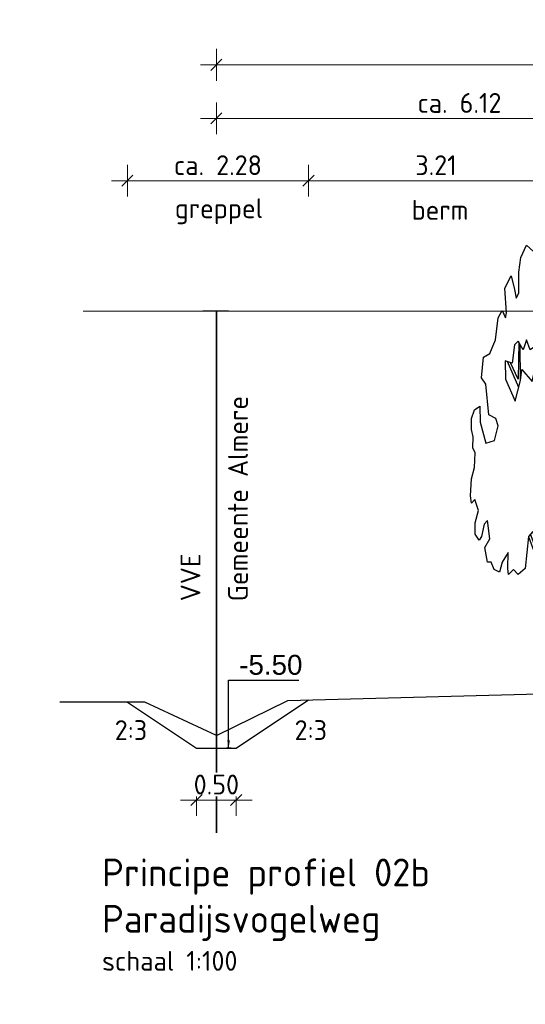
# Model space of a CAD drawing. Header units: metres. Extents: x 149090 to 161988, y 479090 to 487021.
# Tile 50 of 72: x 159109.23 to 159115.6, y 484427.84 to 484440.23. Entities that reach past the tile are written whole.
import ezdxf

# ---------------------------------------------------------------- set-up
doc = ezdxf.new("R2010")
doc.units = ezdxf.units.M
doc.linetypes.add('AL-NAP_LIJN', pattern=[15.25, 12, -1.5, 0.25, -1.5])
doc.layers.get('0').update_dxf_attribs({"lineweight": 25})
doc.layers.get('Defpoints').update_dxf_attribs({"color": 211, "lineweight": 25})
for name, color, linetype, lineweight in [('N-WE-KG-GRENS_PERCEEL-G', 150, 'KG-PERCEEL', 35), ('N-WE-VH-KANTVERHARDING-G', 7, 'Continuous', 30), ('X-XX-AL-M', 7, 'Continuous', 18), ('X-XX-AL-NAP-G', 7, 'AL-NAP_LIJN', 18), ('X-XX-AL-PROFIEL-B-G', 7, 'Continuous', 25), ('X-XX-AL-T25', 7, 'Continuous', 25), ('X-XX-AL-T35', 7, 'Continuous', 35)]:
    doc.layers.add(name, color=color, linetype=linetype, lineweight=lineweight)
doc.styles.add('Civitas Arial', font='arial.ttf')
doc.styles.add('NLCS-ISO-M100-T25', font='NLCS-ISO.ttf')
doc.styles.add('NLCS-ISO-M100-T35', font='NLCS-ISO.ttf')
doc.styles.get("Standard").update_dxf_attribs({"font": 'NLCS-ISO.ttf'})
doc.linetypes.add('KG-PERCEEL', pattern='A,5.5,-2,["P",Standard,S=1.8,R=0,X=-0.5,Y=-0.9],-2,5.5,-2,[5,NLCS.shx,S=0.75,R=0,X=0,Y=0],-2', length=19)
doc.dimstyles.new('Civitas 100 25', dxfattribs={"dimscale": 0.1, "dimtxt": 2.5, "dimasz": 1, "dimexe": 0.18, "dimexo": 0.0625, "dimgap": 1, "dimtad": 1, "dimzin": 0, "dimdsep": 46, "dimtxsty": 'Civitas Arial', "dimblk": 'Civitas-pijlmaat', "dimcen": 0, "dimse1": 1, "dimse2": 1, "dimadec": 0, "dimazin": 0, "dimtfac": 1, "dimtix": 1, "dimtmove": 0, "dimatfit": 0, "dimfxl": 1, "dimtolj": 1, "dimtzin": 0, "dimarcsym": 1})
doc.dimstyles.new('NLCS-M100-T25-SCHRAP-X_L2_H1', dxfattribs={"dimscale": 0.1, "dimtxt": 2.5, "dimasz": 1.4, "dimexe": 2, "dimexo": 2, "dimgap": 0.7, "dimtad": 1, "dimzin": 0, "dimdsep": 46, "dimtxsty": 'NLCS-ISO-M100-T25', "dimblk": 'OBLIQUE', "dimcen": 0, "dimdle": 2, "dimclrd": 256, "dimclre": 256, "dimclrt": 256, "dimadec": 1, "dimazin": 0, "dimtfac": 1, "dimtofl": 0, "dimtmove": 1, "dimatfit": 0, "dimldrblk": 'OBLIQUE', "dimfxl": 2, "dimfxlon": 1, "dimtfill": 1, "dimtfillclr": 254, "dimtolj": 1, "dimtzin": 0, "dimlwd": 18, "dimlwe": 18, "dimarcsym": 0})

# ---------------------------------------------------------------- blocks, each defined once
blk = doc.blocks.new('_Oblique')
at = {"color": 0, "linetype": 'ByBlock', "lineweight": -2}
blk.add_line((-0.5, -0.5), (0.5, 0.5), dxfattribs=at)
blk = doc.blocks.new('*D246')
at = {"layer": 'Defpoints', "color": 0, "transparency": 16777216}
for p in [(159138.077, 484439.662), (159111.707, 484436.559), (159138.077, 484436.559)]:
    blk.add_point(p, dxfattribs=at)
at = {"layer": 'X-XX-AL-M', "linetype": 'Continuous', "lineweight": 18, "transparency": 16777216}
for p, q in [((159111.707, 484439.462), (159111.707, 484439.862)), ((159138.077, 484439.462), (159138.077, 484439.862)), ((159111.507, 484439.662), (159138.277, 484439.662))]:
    blk.add_line(p, q, dxfattribs=at)
at = {"layer": 'X-XX-AL-M', "lineweight": 18, "transparency": 16777216, "xscale": 0.14, "yscale": 0.14, "zscale": 0.14, "rotation": 180}
blk.add_blockref('_Oblique', (159111.707, 484439.662), dxfattribs=at)
at = {"layer": 'X-XX-AL-M', "lineweight": 18, "transparency": 16777216, "xscale": 0.14, "yscale": 0.14, "zscale": 0.14}
blk.add_blockref('_Oblique', (159138.077, 484439.662), dxfattribs=at)
at = {"layer": 'X-XX-AL-M', "transparency": 16777216, "insert": (159124.892, 484439.857), "char_height": 0.25, "attachment_point": 5, "style": 'NLCS-ISO-M100-T25', "bg_fill": 3, "box_fill_scale": 1.1, "bg_fill_color": 256, "bg_fill_true_color": 13158600, "bg_fill_transparency": 0}
blk.add_mtext('\\A1;var. 26.37 ', dxfattribs=at)
blk = doc.blocks.new('*D250')
at = {"layer": 'Defpoints', "color": 0, "transparency": 16777216}
for p in [(159111.707, 484438.987), (159117.827, 484437.588), (159111.707, 484436.559)]:
    blk.add_point(p, dxfattribs=at)
at = {"layer": 'X-XX-AL-M', "linetype": 'Continuous', "lineweight": 18, "transparency": 16777216}
for p, q in [((159111.707, 484438.787), (159111.707, 484439.187)), ((159117.827, 484438.787), (159117.827, 484439.187)), ((159118.027, 484438.987), (159111.507, 484438.987))]:
    blk.add_line(p, q, dxfattribs=at)
at = {"layer": 'X-XX-AL-M', "lineweight": 18, "transparency": 16777216, "xscale": 0.14, "yscale": 0.14, "zscale": 0.14, "rotation": 180}
blk.add_blockref('_Oblique', (159111.707, 484438.987), dxfattribs=at)
at = {"layer": 'X-XX-AL-M', "lineweight": 18, "transparency": 16777216, "xscale": 0.14, "yscale": 0.14, "zscale": 0.14}
blk.add_blockref('_Oblique', (159117.827, 484438.987), dxfattribs=at)
at = {"layer": 'X-XX-AL-M', "transparency": 16777216, "insert": (159114.767, 484439.182), "char_height": 0.25, "attachment_point": 5, "style": 'NLCS-ISO-M100-T25', "bg_fill": 3, "box_fill_scale": 1.1, "bg_fill_color": 256, "bg_fill_true_color": 13158600, "bg_fill_transparency": 0}
blk.add_mtext('\\A1;ca. 6.12', dxfattribs=at)
blk = doc.blocks.new('*D257')
at = {"layer": 'Defpoints', "color": 0, "transparency": 16777216}
for p in [(159112.867, 484438.203), (159116.077, 484432.179), (159112.867, 484431.666)]:
    blk.add_point(p, dxfattribs=at)
at = {"layer": 'X-XX-AL-M', "linetype": 'Continuous', "lineweight": 18, "transparency": 16777216}
for p, q in [((159112.867, 484438.003), (159112.867, 484438.403)), ((159116.077, 484438.003), (159116.077, 484438.403)), ((159116.277, 484438.203), (159112.667, 484438.203))]:
    blk.add_line(p, q, dxfattribs=at)
at = {"layer": 'X-XX-AL-M', "lineweight": 18, "transparency": 16777216, "xscale": 0.14, "yscale": 0.14, "zscale": 0.14, "rotation": 180}
blk.add_blockref('_Oblique', (159112.867, 484438.203), dxfattribs=at)
at = {"layer": 'X-XX-AL-M', "lineweight": 18, "transparency": 16777216, "xscale": 0.14, "yscale": 0.14, "zscale": 0.14}
blk.add_blockref('_Oblique', (159116.077, 484438.203), dxfattribs=at)
at = {"layer": 'X-XX-AL-M', "transparency": 16777216, "insert": (159114.472, 484438.398), "char_height": 0.25, "attachment_point": 5, "style": 'NLCS-ISO-M100-T25', "bg_fill": 3, "box_fill_scale": 1.1, "bg_fill_color": 256, "bg_fill_true_color": 13158600, "bg_fill_transparency": 0}
blk.add_mtext('\\A1;3.21', dxfattribs=at)
blk = doc.blocks.new('*D258')
at = {"layer": 'Defpoints', "color": 0, "transparency": 16777216}
for p in [(159110.587, 484438.203), (159110.587, 484431.639), (159112.867, 484431.666)]:
    blk.add_point(p, dxfattribs=at)
at = {"layer": 'X-XX-AL-M', "linetype": 'Continuous', "lineweight": 18, "transparency": 16777216}
for p, q in [((159110.587, 484438.003), (159110.587, 484438.403)), ((159112.867, 484438.003), (159112.867, 484438.403)), ((159113.067, 484438.203), (159110.387, 484438.203))]:
    blk.add_line(p, q, dxfattribs=at)
at = {"layer": 'X-XX-AL-M', "lineweight": 18, "transparency": 16777216, "xscale": 0.14, "yscale": 0.14, "zscale": 0.14, "rotation": 180}
blk.add_blockref('_Oblique', (159110.587, 484438.203), dxfattribs=at)
at = {"layer": 'X-XX-AL-M', "lineweight": 18, "transparency": 16777216, "xscale": 0.14, "yscale": 0.14, "zscale": 0.14}
blk.add_blockref('_Oblique', (159112.867, 484438.203), dxfattribs=at)
at = {"layer": 'X-XX-AL-M', "transparency": 16777216, "insert": (159111.727, 484438.398), "char_height": 0.25, "attachment_point": 5, "style": 'NLCS-ISO-M100-T25', "bg_fill": 3, "box_fill_scale": 1.1, "bg_fill_color": 256, "bg_fill_true_color": 13158600, "bg_fill_transparency": 0}
blk.add_mtext('\\A1;ca. 2.28', dxfattribs=at)
blk = doc.blocks.new('SGR-BOOM_S01_P_ZIJ-D')
at = {"color": 0, "linetype": 'ByBlock'}
for p, q in [((-0.605, 14.244), (-0.384, 14.515)), ((-0.384, 14.515), (-0.053, 14.244)), ((0.057, 14.554), (0.692, 14.438)), ((0.168, 14.09), (0.057, 14.554)), ((0.692, 14.438), (0.913, 14.051)), ((1.382, 14.051), (1.796, 14.283)), ((1.796, 14.283), (2.486, 13.896)), ((-1.709, 13.742), (-1.35, 14.128)), ((-1.35, 14.128), (-0.909, 13.935)), ((-0.909, 13.935), (-0.605, 14.244)), ((-0.053, 14.244), (-0.191, 13.587)), ((0.582, 13.587), (0.168, 14.09)), ((0.913, 14.051), (1.382, 14.051)), ((-1.847, 13.278), (-1.709, 13.742)), ((2.486, 13.896), (2.486, 13.432)), ((-0.191, 13.587), (-0.66, 13.084)), ((0.251, 13.084), (0.582, 13.587)), ((2.486, 13.432), (2.21, 13.084)), ((-2.73, 12.775), (-2.316, 13.162)), ((-2.316, 13.162), (-2.123, 12.736)), ((-1.847, 12.62), (-1.847, 13.278)), ((-0.66, 13.084), (-0.467, 12.698)), ((-0.025, 12.427), (0.251, 13.084)), ((2.21, 13.084), (2.624, 12.466)), ((-2.62, 12.002), (-2.73, 12.775)), ((-2.123, 12.736), (-2.013, 12.466)), ((3.011, 12.659), (3.259, 12.852)), ((3.259, 12.852), (3.783, 12.659)), ((-2.013, 12.466), (-1.847, 12.62)), ((-0.467, 12.698), (-0.467, 12.272)), ((0.168, 11.963), (-0.025, 12.427)), ((2.624, 12.466), (3.011, 12.659)), ((3.783, 12.659), (3.783, 12.04)), ((-0.467, 12.272), (-0.246, 12.118)), ((-0.246, 12.118), (-0.081, 11.46)), ((-3.31, 11.151), (-3.144, 11.847)), ((-3.144, 11.847), (-2.896, 12.079)), ((-2.896, 12.079), (-2.675, 11.847)), ((-2.675, 11.847), (-2.62, 12.002)), ((-0.081, 11.46), (0.168, 11.963)), ((3.783, 12.04), (4.032, 11.654)), ((4.032, 11.654), (4.363, 11.422)), ((4.363, 11.422), (4.391, 10.919)), ((-3.669, 10.725), (-3.31, 11.151)), ((-2.123, 10.996), (-2.261, 10.416)), ((-1.875, 11.112), (-2.123, 10.996)), ((-1.571, 10.841), (-1.875, 11.112)), ((-1.844, 11.085), (-1.875, 9.913)), ((-1.731, 9.898), (-1.764, 10.996)), ((-1.35, 11.151), (-1.571, 10.841)), ((-1.129, 10.841), (-1.35, 11.151)), ((-0.798, 10.957), (-1.129, 10.841)), ((-0.715, 10.493), (-0.798, 10.957)), ((4.391, 10.919), (4.142, 10.687)), ((-4.193, 9.952), (-4.055, 10.609)), ((-4.055, 10.609), (-3.669, 10.725)), ((3.59, 10.764), (3.645, 10.493)), ((4.142, 10.687), (3.59, 10.764)), ((4.335, 10.377), (4.501, 10.803)), ((4.501, 10.803), (4.667, 10.648)), ((4.667, 10.648), (4.883, 10.004)), ((-2.703, 10.493), (-2.675, 9.913)), ((-2.261, 10.416), (-2.703, 10.493)), ((-1.848, 9.655), (-2.554, 10.467)), ((-1.875, 9.913), (-2.36, 10.433)), ((-0.991, 9.836), (-0.715, 10.493)), ((3.645, 10.493), (3.839, 10.184)), ((3.839, 10.184), (4.335, 10.377)), ((-3.917, 9.759), (-4.193, 9.952)), ((-1.737, 9.875), (-1.654, 10.223)), ((-1.654, 10.223), (-0.991, 9.836)), ((4.883, 10.004), (5.104, 9.811)), ((-3.724, 8.792), (-3.917, 9.759)), ((-2.675, 9.913), (-2.068, 9.217)), ((-2.068, 9.217), (-1.737, 9.875)), ((5.104, 9.811), (5.407, 9.772)), ((5.407, 9.772), (5.38, 9.347)), ((5.38, 9.347), (4.993, 8.767)), ((-4.635, 8.947), (-4.304, 9.063)), ((-4.304, 9.063), (-4.276, 8.56)), ((-4.828, 8.676), (-4.635, 8.947)), ((-3.282, 8.676), (-3.724, 8.792)), ((4.993, 8.767), (5.269, 8.264)), ((-4.828, 8.328), (-4.828, 8.676)), ((-4.276, 8.56), (-3.917, 7.903)), ((-3.365, 7.98), (-3.144, 8.444)), ((-3.144, 8.444), (-3.282, 8.676)), ((-4.718, 8.096), (-4.828, 8.328)), ((-4.745, 7.748), (-4.718, 8.096)), ((5.269, 8.264), (5.462, 8.032)), ((-4.58, 7.593), (-4.745, 7.748)), ((-3.917, 7.903), (-3.365, 7.98)), ((5.462, 8.032), (5.157, 7.141)), ((-4.635, 7.129), (-4.58, 7.593)), ((-4.828, 6.781), (-4.635, 7.129)), ((3.563, 7.284), (2.955, 6.858)), ((3.713, 7.265), (3.025, 6.223)), ((3.397, 6.51), (3.81, 7.252)), ((4.17, 7.206), (3.563, 7.284)), ((4.473, 6.317), (4.17, 7.206)), ((5.157, 7.141), (5.274, 6.162)), ((2.955, 6.858), (2.928, 6.278)), ((3.184, 6.131), (4.308, 6.82)), ((3.397, 6.51), (4.26, 6.943)), ((-4.883, 6.24), (-4.828, 6.781)), ((-4.828, 6.008), (-4.883, 6.24)), ((1.299, 6.24), (0.554, 5.544)), ((1.134, 4.77), (1.299, 6.24)), ((1.989, 5.969), (1.299, 6.24)), ((2.928, 6.278), (3.535, 5.93)), ((3.535, 5.93), (3.977, 6.394)), ((3.977, 6.394), (4.335, 5.505)), ((5.025, 5.505), (4.473, 6.317)), ((-4.607, 6.124), (-4.828, 6.008)), ((-4.386, 5.776), (-4.607, 6.124)), ((1.124, 6.076), (0.941, 4.461)), ((2.1, 5.466), (1.989, 5.969)), ((5.274, 6.162), (5.025, 5.505)), ((-4.58, 5.389), (-4.386, 5.776)), ((-0.246, 5.776), (-0.467, 5.505)), ((-0.357, 5.621), (-0.357, 4.036)), ((0.057, 5.505), (-0.246, 5.776)), ((-0.163, 4.152), (-0.219, 5.737)), ((1.134, 4.77), (2.045, 5.698)), ((-4.58, 5.041), (-4.58, 5.389)), ((-4.028, 5.35), (-4.193, 4.964)), ((-3.807, 5.466), (-4.028, 5.35)), ((-3.669, 4.886), (-3.807, 5.466)), ((-0.467, 5.505), (-0.771, 4.964)), ((0.554, 5.544), (0.057, 5.505)), ((1.161, 4.616), (2.1, 5.466)), ((1.962, 4.732), (2.1, 5.466)), ((4.335, 5.505), (4.722, 5.389)), ((4.722, 5.389), (5.108, 4.77)), ((-4.331, 4.848), (-4.58, 5.041)), ((-4.193, 4.964), (-4.331, 4.848)), ((-1.24, 4.964), (-1.433, 3.958)), ((-0.964, 5.118), (-1.24, 4.964)), ((-0.357, 4.036), (-1.102, 5.041)), ((-0.771, 4.964), (-0.964, 5.118)), ((-3.972, 4.616), (-3.669, 4.886)), ((-0.384, 3.842), (-1.185, 4.925)), ((2.072, 4.036), (1.962, 4.732)), ((5.108, 4.77), (4.943, 4.19)), ((-3.807, 4.152), (-3.972, 4.616)), ((-2.509, 4.461), (-2.896, 4.152)), ((-2.537, 3.958), (-2.509, 4.461)), ((0.941, 4.461), (0.333, 3.069)), ((0.454, 2.801), (1.161, 4.616)), ((-3.586, 4.152), (-3.807, 4.152)), ((-3.393, 3.92), (-3.586, 4.152)), ((-2.896, 4.152), (-3.062, 3.842)), ((0.333, 3.069), (-0.163, 4.152)), ((2.845, 4.19), (2.072, 4.036)), ((3.452, 4.113), (2.845, 4.19)), ((4.059, 3.455), (3.452, 4.113)), ((4.943, 4.19), (4.308, 3.842)), ((-3.062, 3.842), (-3.393, 3.92)), ((-2.482, 3.765), (-2.537, 3.958)), ((-2.178, 3.92), (-2.482, 3.765)), ((-1.875, 3.765), (-2.178, 3.92)), ((-1.433, 3.958), (-1.875, 3.765)), ((-0.095, 3.034), (-0.384, 3.842)), ((4.308, 3.842), (4.059, 3.455)), ((-0.095, 3.034), (0.056, 2.304)), ((0.459, 2.586), (0.446, 3.078)), ((-0.2, 0), (0.002, 2.564)), ((0.522, 1.947), (0.459, 2.586)), ((0.056, 2.304), (0, 0)), ((0.522, 1.947), (0.635, 0))]:
    blk.add_line(p, q, dxfattribs=at)
blk.add_line((-0.2, 0), (0.635, 0))
blk = doc.blocks.new('*D363')
at = {"layer": 'Defpoints', "color": 0, "transparency": 16777216}
for p in [(159111.457, 484431.059), (159111.957, 484431.059)]:
    blk.add_point(p, dxfattribs=at)
at = {"layer": 'X-XX-AL-M', "linetype": 'Continuous', "lineweight": 18, "transparency": 16777216}
for p, q in [((159111.457, 484430.607), (159111.457, 484430.207)), ((159111.957, 484430.607), (159111.957, 484430.207)), ((159112.157, 484430.407), (159111.257, 484430.407))]:
    blk.add_line(p, q, dxfattribs=at)
at = {"layer": 'X-XX-AL-M', "transparency": 16777216, "insert": (159111.707, 484430.602), "char_height": 0.25, "attachment_point": 5, "style": 'NLCS-ISO-M100-T25', "bg_fill": 3, "box_fill_scale": 1.1, "bg_fill_color": 256, "bg_fill_true_color": 13158600, "bg_fill_transparency": 0}
blk.add_mtext('\\A1;0.50', dxfattribs=at)
at = {"layer": 'Defpoints', "color": 0, "transparency": 16777216}
blk.add_point((159111.457, 484430.407), dxfattribs=at)
at = {"layer": 'X-XX-AL-M', "lineweight": 18, "transparency": 16777216, "xscale": 0.14, "yscale": 0.14, "zscale": 0.14, "rotation": 180}
blk.add_blockref('_Oblique', (159111.457, 484430.407), dxfattribs=at)
at = {"layer": 'X-XX-AL-M', "lineweight": 18, "transparency": 16777216, "xscale": 0.14, "yscale": 0.14, "zscale": 0.14}
blk.add_blockref('_Oblique', (159111.957, 484430.407), dxfattribs=at)
blk = doc.blocks.new('*D354')
at = {"layer": 'Defpoints', "color": 0, "transparency": 16777216}
for p in [(0.033, 0), (0.048, -4.679), (0.033, -5.5)]:
    blk.add_point(p, dxfattribs=at)
at = {"color": 0, "transparency": 16777216, "insert": (0.532, -4.452), "char_height": 0.25, "attachment_point": 5, "style": 'Civitas Arial'}
blk.add_mtext('\\A1;-5.50 ', dxfattribs=at)
blk = doc.blocks.new('Civitas-pijlmaat')
blk.add_line((0, 0.52), (0, -0.52))
blk.add_solid([(0, 0), (-1.5, 0.34), (-1.5, -0.34)])
blk = doc.blocks.new('*U353')
blk.add_line((0.033, -5.5), (-0.028, -5.5))
at = {"layer": 'Defpoints', "color": 6}
blk.add_line((0, 0), (-0.325, 0), dxfattribs=at)
dim = blk.add_ordinate_dim(feature_location=(0.033, -5.5), offset=(0.016, 0.821), dtype=0, origin=(0.033, 0), text='-<> ', dimstyle='Civitas 100 25')
dim.commit()
dim.dimension.update_dxf_attribs({"geometry": '*D354', "text_midpoint": (0.532, -4.452)})
blk.add_leader([(0, -5.5), (0, -4.644), (0.885, -4.644)], dimstyle='Civitas 100 25')

msp = doc.modelspace()

# ---------------------------------------------------------------- linework, layer by layer
at = {"layer": 'N-WE-KG-GRENS_PERCEEL-G'}
msp.add_line((159111.707, 484436.559), (159111.707, 484429.992), dxfattribs=at)
at = {"layer": 'X-XX-AL-NAP-G'}
msp.add_line((159003.28, 484436.559), (159511.076, 484436.559), dxfattribs=at)
at = {"layer": 'X-XX-AL-PROFIEL-B-G', "flags": 128}
for points in [[(159111.707, 484431.219), (159112.607, 484431.659), (159117.827, 484431.799), (159122.077, 484431.889), (159123.942, 484432.024)], [(159111.707, 484431.219), (159110.807, 484431.639), (159109.735, 484431.639)]]:
    msp.add_lwpolyline(points, dxfattribs=at)

# ---------------------------------------------------------------- texts
at = {"layer": 'X-XX-AL-T25', "style": 'NLCS-ISO-M100-T25'}
for p in [(159110.428, 484431.162), (159112.692, 484431.162)]:
    msp.add_text('2:3', height=0.25, dxfattribs=at).set_placement(p)
at = {"layer": 'X-XX-AL-T25', "insert": (159110.268, 484428.507), "char_height": 0.25, "attachment_point": 1, "style": 'NLCS-ISO-M100-T25'}
msp.add_mtext_dynamic_manual_height_columns('schaal 1:100', width=1.87194, gutter_width=1.25, heights=[0], dxfattribs=at)
at = {"layer": 'X-XX-AL-T35', "insert": (159110.268, 484429.67), "char_height": 0.35, "width": 9.70714, "attachment_point": 1, "style": 'NLCS-ISO-M100-T35'}
msp.add_mtext('Principe profiel 02b\\PParadijsvogelweg', dxfattribs=at)

# ---------------------------------------------------------------- next in the draw order: dimensions: what is measured, and where the dimension line sits
at = {"layer": 'X-XX-AL-M'}
dim = msp.add_linear_dim(base=(159138.077, 484439.662), p1=(159111.707, 484436.559), p2=(159138.077, 484436.559), text='var. <> ', dimstyle='NLCS-M100-T25-SCHRAP-X_L2_H1', dxfattribs=at)
dim.commit()
dim.dimension.update_dxf_attribs({"geometry": '*D246', "text_midpoint": (159124.892, 484439.857)})

# ---------------------------------------------------------------- next in the draw order: dimensions: what is measured, and where the dimension line sits
dim = msp.add_linear_dim(base=(159111.707, 484438.987), p1=(159117.827, 484437.588), p2=(159111.707, 484436.559), text='ca. <>', dimstyle='NLCS-M100-T25-SCHRAP-X_L2_H1', dxfattribs=at)
dim.commit()
dim.dimension.update_dxf_attribs({"geometry": '*D250', "text_midpoint": (159114.767, 484439.182)})

# ---------------------------------------------------------------- next in the draw order: dimensions: what is measured, and where the dimension line sits
dim = msp.add_linear_dim(base=(159112.867, 484438.203), p1=(159116.077, 484432.179), p2=(159112.867, 484431.666), dimstyle='NLCS-M100-T25-SCHRAP-X_L2_H1', dxfattribs=at)
dim.commit()
dim.dimension.update_dxf_attribs({"geometry": '*D257', "text_midpoint": (159114.472, 484438.398)})

# ---------------------------------------------------------------- next in the draw order: block references
at = {"layer": 'X-XX-AL-PROFIEL-B-G', "color": 251, "true_color": 0x636466, "xscale": 0.2, "yscale": 0.4, "zscale": 0.5}
msp.add_blockref('SGR-BOOM_S01_P_ZIJ-D', (159115.883, 484431.739), dxfattribs=at)

# ---------------------------------------------------------------- next in the draw order: texts
at = {"layer": 'X-XX-AL-T25', "style": 'NLCS-ISO-M100-T25'}
msp.add_text('berm', height=0.25, dxfattribs=at).set_placement((159114.166, 484437.711))

# ---------------------------------------------------------------- next in the draw order: dimensions: what is measured, and where the dimension line sits
at = {"layer": 'X-XX-AL-M'}
dim = msp.add_linear_dim(base=(159110.587, 484438.203), p1=(159112.867, 484431.666), p2=(159110.587, 484431.639), text='ca. <>', dimstyle='NLCS-M100-T25-SCHRAP-X_L2_H1', dxfattribs=at)
dim.commit()
dim.dimension.update_dxf_attribs({"geometry": '*D258', "text_midpoint": (159111.727, 484438.398)})

# ---------------------------------------------------------------- next in the draw order: linework, layer by layer
at = {"layer": 'N-WE-VH-KANTVERHARDING-G', "lineweight": 30, "flags": 128}
msp.add_lwpolyline([(159110.587, 484431.639), (159111.457, 484431.059), (159111.957, 484431.059), (159112.867, 484431.666)], dxfattribs=at)

# ---------------------------------------------------------------- next in the draw order: texts
at = {"layer": 'X-XX-AL-M', "style": 'NLCS-ISO-M100-T25'}
msp.add_text('greppel', height=0.25, dxfattribs=at).set_placement((159111.184, 484437.731))
at = {"layer": 'X-XX-AL-T25', "color": 240, "true_color": 0xed1f24, "style": 'NLCS-ISO-M100-T25'}
for s, p in [('Gemeente Almere', (159112.104, 484432.909)), ('VVE', (159111.507, 484432.909))]:
    msp.add_text(s, height=0.25, rotation=90, dxfattribs=at).set_placement(p)

# ---------------------------------------------------------------- next in the draw order: dimensions: what is measured, and where the dimension line sits
at = {"layer": 'X-XX-AL-M'}
dim = msp.add_linear_dim(base=(159111.457, 484430.407), p1=(159111.957, 484431.059), p2=(159111.457, 484431.059), dimstyle='NLCS-M100-T25-SCHRAP-X_L2_H1', dxfattribs=at)
dim.commit()
dim.dimension.update_dxf_attribs({"geometry": '*D363', "text_midpoint": (159111.707, 484430.407), "dimtype": 160})

# ---------------------------------------------------------------- next in the draw order: block references
at = {"layer": 'X-XX-AL-T25'}
msp.add_blockref('*U353', (159111.861, 484436.559), dxfattribs=at)

doc.saveas('drawing.dxf')
